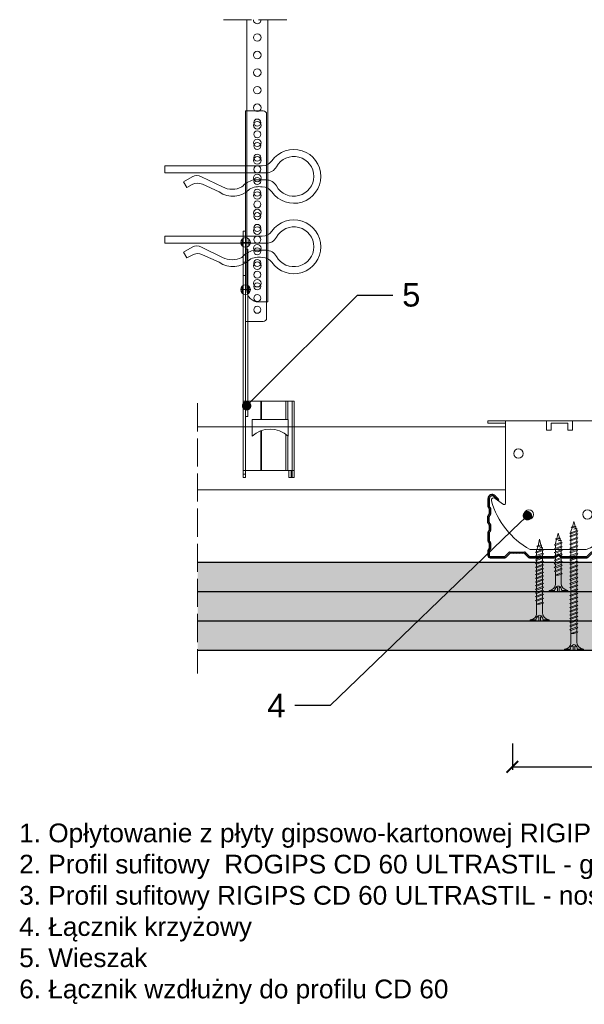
# Model space of a CAD drawing. Header units: millimetres. Extents: x 198 to 2541, y 3733 to 4154.
# Tile 5 of 7: x 1876 to 2117, y 3733 to 4154. Entities that reach past the tile are written whole.
import ezdxf
from ezdxf import colors
from ezdxf.entities.mleader import LeaderData, LeaderLine
from ezdxf.math import Vec2, Vec3

# ---------------------------------------------------------------- set-up
doc = ezdxf.new("R2010")
doc.units = ezdxf.units.MM
doc.linetypes.add('ACAD_ISO02W100', pattern=[15, 12, -3])
for name, color, linetype, lineweight in [('_RIGIPS AKCESORIA', 7, 'Continuous', 18), ('_RIGIPS G-K', 7, 'Continuous', 25), ('_RIGIPS PROFIL', 7, 'Continuous', 18), ('KRESKOWANIE', 7, 'Continuous', 9), ('PRZERYWANA', 7, 'ACAD_ISO02W100', 9)]:
    doc.layers.add(name, color=color, linetype=linetype, lineweight=lineweight)
doc.styles.get("Standard").update_dxf_attribs({"font": 'arial.ttf'})
doc.dimstyles.new('ISO-25', dxfattribs={"dimtxt": 2.5, "dimasz": 2.5, "dimexe": 1.25, "dimexo": 0.625, "dimtad": 1, "dimtxsty": 'Standard', "dimcen": 2.5, "dimadec": 0, "dimazin": 0, "dimtfac": 1, "dimtmove": 0, "dimatfit": 3, "dimfxl": 1, "dimarcsym": 0})
pattern_1 = [(225, (-169.4705, 3170.2417), (1.122532, -3.367596), [0, -3.175])]

# ---------------------------------------------------------------- blocks, each defined once
blk = doc.blocks.new('TN 25')
at = {"layer": '_RIGIPS AKCESORIA'}
for p, q in [((0, -0.84), (0, 7.16)), ((0, 7.16), (0.46, 7.16)), ((0.46, 4.78), (0, 4.78)), ((0.46, 7.16), (0.46, 4.78)), ((3.02, 4.46), (8.47, 4.46)), ((7.12, 4.46), (7.12, 3.18)), ((8.03, 2.01), (7.12, 4.46)), ((8.47, 4.46), (8.79, 5)), ((9.61, 1.51), (8.47, 4.46)), ((8.79, 5), (9.93, 2.01)), ((9, 4.46), (10.1, 4.46)), ((10.1, 4.46), (10.41, 5)), ((11.23, 1.51), (10.1, 4.46)), ((10.41, 5), (11.56, 2.01)), ((10.62, 4.46), (11.67, 4.46)), ((11.67, 4.46), (11.99, 5)), ((12.81, 1.51), (11.67, 4.46)), ((11.99, 5), (13.14, 2.01)), ((12.2, 4.46), (13.21, 4.46)), ((13.21, 4.46), (13.52, 5)), ((14.34, 1.51), (13.21, 4.46)), ((13.52, 5), (14.67, 2.01)), ((13.73, 4.46), (14.8, 4.46)), ((14.8, 4.46), (15.12, 5)), ((15.94, 1.51), (14.8, 4.46)), ((15.12, 5), (16.26, 2.01)), ((15.33, 4.46), (16.42, 4.46)), ((16.42, 4.46), (16.73, 5)), ((17.55, 1.51), (16.42, 4.46)), ((16.73, 5), (17.88, 2.01)), ((16.94, 4.46), (17.99, 4.46)), ((17.99, 4.46), (18.31, 5)), ((19.13, 1.51), (17.99, 4.46)), ((18.31, 5), (19.45, 2.01)), ((18.52, 4.46), (19.68, 4.46)), ((19.68, 4.46), (20, 5)), ((20.82, 1.51), (19.68, 4.46)), ((20, 5), (21.14, 2.01)), ((20.21, 4.46), (20.7, 4.46)), ((20.7, 4.46), (22.28, 3.98)), ((22.28, 3.98), (22.56, 4.37)), ((22.56, 4.37), (23.03, 2.71)), ((0, 3.5), (1.77, 3.5)), ((0, 2.83), (1.77, 2.83)), ((0.46, 1.64), (0, 1.64)), ((0.46, -0.84), (0.46, 1.64)), ((1.77, 3.5), (1.77, 4.2)), ((1.77, 2.83), (1.77, 2.18)), ((7.49, 2.01), (3.55, 2.01)), ((7.12, 3.18), (7.65, 1.53)), ((7.65, 1.53), (8.03, 2.01)), ((9.41, 2.01), (8.03, 2.01)), ((9.93, 2.01), (9.61, 1.51)), ((11.04, 2.01), (9.93, 2.01)), ((11.56, 2.01), (11.23, 1.51)), ((12.61, 2.01), (11.56, 2.01)), ((13.14, 2.01), (12.81, 1.51)), ((14.15, 2.01), (13.14, 2.01)), ((14.67, 2.01), (14.34, 1.51)), ((15.74, 2.01), (14.67, 2.01)), ((16.26, 2.01), (15.94, 1.51)), ((17.36, 2.01), (16.26, 2.01)), ((17.88, 2.01), (17.55, 1.51)), ((18.93, 2.01), (17.88, 2.01)), ((19.45, 2.01), (19.13, 1.51)), ((19.45, 2.01), (20.62, 2.01)), ((21.14, 2.01), (20.82, 1.51)), ((21.14, 2.01), (21.81, 2.12)), ((21.85, 1.83), (21.67, 3.28)), ((21.67, 3.28), (22.14, 2.4)), ((22.14, 2.4), (21.85, 1.83)), ((22.7, 2.36), (22.14, 2.4)), ((22.7, 2.36), (22.28, 3.98)), ((23.03, 2.71), (22.7, 2.36)), ((22.71, 3.85), (25, 3.24)), ((25, 3.24), (23.03, 2.71)), ((0, -0.84), (0.46, -0.84))]:
    blk.add_line(p, q, dxfattribs=at)
for centre, major_axis, ratio, start_param, end_param in [((3.09, 7.67), (0.17, 3.2), 0.826134, 1.773653, 3.180586), ((-0.04, 0.9), (0, 3.93), 0.848176, -0.720942, -0.151112), ((3.37, -1.57), (0.28, 3.57), 0.832181, 0.035984, 1.430787), ((-2.73, 15.91), (0, 14.76), 0.848176, 3.399396, 3.475072), ((0.59, 4.62), (0, 2.81), 0.848176, 3.475072, 3.862535), ((1.66, 3.18), (0, 0.895), 0.848176, -1.552777, -0.720942), ((1.66, 3.18), (0, 0.895), 0.848176, 3.862535, 4.730408)]:
    blk.add_ellipse(centre, major_axis=major_axis, ratio=ratio, start_param=start_param, end_param=end_param, dxfattribs=at)
blk = doc.blocks.new('CD 60 ULTRASTIL')
h = blk.add_hatch()
h.set_pattern_fill('ANSI31', color=256, scale=0.3, style=0)
h.paths.add_polyline_path([(542.88, 684.5, -0.302776), (543.49, 684.5), (544.54, 683.79, 0.148069), (544.85, 683.7), (555.42, 683.7, 0.198912), (555.81, 683.86), (557.38, 685.44, -0.198912), (557.77, 685.6), (563.59, 685.6, -0.198912), (563.98, 685.44), (565.55, 683.86, 0.198912), (565.94, 683.7), (572.18, 683.7, 0.414214), (573.18, 684.7), (573.18, 686.74, 0.198912), (573.02, 687.12), (572.74, 687.4, -0.198912), (572.58, 687.79), (572.58, 689.87, -0.198912), (572.74, 690.26), (573.02, 690.54, 0.198912), (573.18, 690.93), (573.18, 694.47, 0.198912), (573.02, 694.86), (572.74, 695.14, -0.198912), (572.58, 695.53), (572.58, 697.61, -0.198912), (572.74, 698), (573.02, 698.28, 0.198912), (573.18, 698.67), (573.18, 701.47, 0.198912), (573.02, 701.86), (572.74, 702.14, -0.198912), (572.58, 702.53), (572.58, 704.61, -0.198912), (572.74, 705), (573.02, 705.28, 0.198912), (573.18, 705.67), (573.18, 708.9, 0.666128), (570.12, 710.18), (568.55, 708.63), (568.93, 708.24), (570.5, 709.79, -0.666128), (572.63, 708.9), (572.63, 705.9, -0.198912), (572.47, 705.51), (572.19, 705.23, 0.198912), (572.03, 704.84), (572.03, 702.3, 0.198912), (572.19, 701.91), (572.47, 701.63, -0.198912), (572.63, 701.25), (572.63, 698.9, -0.198912), (572.47, 698.51), (572.19, 698.23, 0.198912), (572.03, 697.84), (572.03, 695.3, 0.198912), (572.19, 694.91), (572.47, 694.63, -0.198912), (572.63, 694.25), (572.63, 691.16, -0.198912), (572.47, 690.77), (572.19, 690.49, 0.198912), (572.03, 690.1), (572.03, 687.56, 0.198912), (572.19, 687.17), (572.47, 686.9, -0.198912), (572.63, 686.51), (572.63, 684.7, -0.414214), (572.18, 684.25), (566.17, 684.25, -0.198912), (565.78, 684.41), (564.2, 685.99, 0.198912), (563.82, 686.15), (557.55, 686.15, 0.198912), (557.16, 685.99), (555.58, 684.41, -0.198912), (555.19, 684.25), (545.01, 684.25, -0.148069), (544.71, 684.34), (543.49, 685.16, 0.302776), (542.88, 685.16), (541.65, 684.34, -0.148069), (541.35, 684.25), (531.17, 684.25, -0.198912), (530.78, 684.41), (529.2, 685.99, 0.198912), (528.82, 686.15), (522.55, 686.15, 0.198912), (522.16, 685.99), (520.58, 684.41, -0.198912), (520.19, 684.25), (514.18, 684.25, -0.414214), (513.73, 684.7), (513.73, 686.51, -0.198912), (513.89, 686.9), (514.17, 687.17, 0.198912), (514.33, 687.56), (514.33, 690.1, 0.198912), (514.17, 690.49), (513.89, 690.77, -0.198912), (513.73, 691.16), (513.73, 694.25, -0.198912), (513.89, 694.63), (514.17, 694.91, 0.198912), (514.33, 695.3), (514.33, 697.84, 0.198912), (514.17, 698.23), (513.89, 698.51, -0.198912), (513.73, 698.9), (513.73, 701.25, -0.198912), (513.89, 701.63), (514.17, 701.91, 0.198912), (514.33, 702.3), (514.33, 704.84, 0.198912), (514.17, 705.23), (513.89, 705.51, -0.198912), (513.73, 705.9), (513.73, 708.9, -0.666128), (515.86, 709.79), (517.43, 708.24), (517.81, 708.63), (516.25, 710.18, 0.666128), (513.18, 708.9), (513.18, 705.67, 0.198912), (513.34, 705.28), (513.62, 705, -0.198912), (513.78, 704.61), (513.78, 702.53, -0.198912), (513.62, 702.14), (513.34, 701.86, 0.198912), (513.18, 701.47), (513.18, 698.67, 0.198912), (513.34, 698.28), (513.62, 698, -0.198912), (513.78, 697.61), (513.78, 695.53, -0.198912), (513.62, 695.14), (513.34, 694.86, 0.198912), (513.18, 694.47), (513.18, 690.93, 0.198912), (513.34, 690.54), (513.62, 690.26, -0.198912), (513.78, 689.87), (513.78, 687.79, -0.198912), (513.62, 687.4), (513.34, 687.12, 0.198912), (513.18, 686.74), (513.18, 684.7, 0.414214), (514.18, 683.7), (520.42, 683.7, 0.198912), (520.81, 683.86), (522.38, 685.44, -0.198912), (522.77, 685.6), (528.59, 685.6, -0.198912), (528.98, 685.44), (530.55, 683.86, 0.198912), (530.94, 683.7), (541.51, 683.7, 0.148069), (541.82, 683.79)])
for p, q in [((513.18, 708.9), (513.18, 705.67)), ((513.73, 708.9), (513.73, 705.9)), ((515.86, 709.79), (517.43, 708.24)), ((516.25, 710.18), (517.81, 708.63)), ((517.43, 708.24), (517.81, 708.63)), ((570.12, 710.18), (568.55, 708.63)), ((568.93, 708.24), (568.55, 708.63)), ((570.5, 709.79), (568.93, 708.24)), ((572.63, 708.9), (572.63, 705.9)), ((573.18, 708.9), (573.18, 705.67)), ((513.34, 705.28), (513.62, 705)), ((513.78, 704.61), (513.78, 702.53)), ((513.89, 705.51), (514.17, 705.23)), ((514.33, 704.84), (514.33, 702.3)), ((572.03, 704.84), (572.03, 702.3)), ((572.47, 705.51), (572.19, 705.23)), ((572.58, 704.61), (572.58, 702.53)), ((573.02, 705.28), (572.74, 705)), ((513.18, 698.67), (513.18, 701.47)), ((513.34, 701.86), (513.62, 702.14)), ((513.73, 698.9), (513.73, 701.25)), ((513.89, 701.63), (514.17, 701.91)), ((513.89, 698.51), (514.17, 698.23)), ((572.47, 701.63), (572.19, 701.91)), ((572.47, 698.51), (572.19, 698.23)), ((572.63, 698.9), (572.63, 701.25)), ((573.02, 701.86), (572.74, 702.14)), ((573.18, 698.67), (573.18, 701.47)), ((513.18, 694.47), (513.18, 690.93)), ((513.34, 698.28), (513.62, 698)), ((513.34, 694.86), (513.62, 695.14)), ((513.73, 694.25), (513.73, 691.16)), ((513.78, 697.61), (513.78, 695.53)), ((513.89, 694.63), (514.17, 694.91)), ((514.33, 697.84), (514.33, 695.3)), ((572.03, 697.84), (572.03, 695.3)), ((572.47, 694.63), (572.19, 694.91)), ((572.58, 697.61), (572.58, 695.53)), ((572.63, 694.25), (572.63, 691.16)), ((573.02, 698.28), (572.74, 698)), ((573.02, 694.86), (572.74, 695.14)), ((573.18, 694.47), (573.18, 690.93)), ((513.34, 690.54), (513.62, 690.26)), ((513.89, 690.77), (514.17, 690.49)), ((514.33, 690.1), (514.33, 687.56)), ((572.03, 690.1), (572.03, 687.56)), ((572.47, 690.77), (572.19, 690.49)), ((573.02, 690.54), (572.74, 690.26)), ((513.18, 686.74), (513.18, 684.7)), ((513.34, 687.12), (513.62, 687.4)), ((513.73, 686.51), (513.73, 684.7)), ((513.78, 689.87), (513.78, 687.79)), ((513.89, 686.9), (514.17, 687.17)), ((520.58, 684.41), (522.16, 685.99)), ((522.55, 686.15), (528.82, 686.15)), ((530.78, 684.41), (529.2, 685.99)), ((555.58, 684.41), (557.16, 685.99)), ((557.55, 686.15), (563.82, 686.15)), ((565.78, 684.41), (564.2, 685.99)), ((572.47, 686.9), (572.19, 687.17)), ((572.58, 689.87), (572.58, 687.79)), ((572.63, 686.51), (572.63, 684.7)), ((573.02, 687.12), (572.74, 687.4)), ((573.18, 686.74), (573.18, 684.7)), ((514.18, 684.25), (520.19, 684.25)), ((514.18, 683.7), (520.42, 683.7)), ((520.81, 683.86), (522.38, 685.44)), ((528.59, 685.6), (522.77, 685.6)), ((530.55, 683.86), (528.98, 685.44)), ((530.94, 683.7), (541.51, 683.7)), ((531.17, 684.25), (541.35, 684.25)), ((541.65, 684.34), (542.88, 685.16)), ((541.82, 683.79), (542.88, 684.5)), ((544.71, 684.34), (543.49, 685.16)), ((544.54, 683.79), (543.49, 684.5)), ((544.85, 683.7), (555.42, 683.7)), ((545.01, 684.25), (555.19, 684.25)), ((555.81, 683.86), (557.38, 685.44)), ((557.77, 685.6), (563.59, 685.6)), ((565.55, 683.86), (563.98, 685.44)), ((565.94, 683.7), (572.18, 683.7)), ((566.17, 684.25), (572.18, 684.25))]:
    blk.add_line(p, q)
for centre, radius, start, end in [((514.98, 708.9), 1.8, 45.3251, 180), ((514.98, 708.9), 1.25, 45.3251, 180), ((571.38, 708.9), 1.8, 360, 134.6749), ((571.38, 708.9), 1.25, 360, 134.6749), ((513.73, 705.67), 0.55, 180, 225), ((513.23, 704.61), 0.55, 0, 45), ((514.28, 705.9), 0.55, 180, 225), ((513.78, 704.84), 0.55, 0, 45), ((572.58, 704.84), 0.55, 135, 180), ((572.08, 705.9), 0.55, 315, 0), ((573.13, 704.61), 0.55, 135, 180), ((572.63, 705.67), 0.55, 315, 0), ((513.73, 701.47), 0.55, 135, 180), ((513.73, 698.67), 0.55, 180, 225), ((513.23, 702.53), 0.55, 315, 0), ((514.28, 701.25), 0.55, 135, 180), ((514.28, 698.9), 0.55, 180, 225), ((513.78, 702.3), 0.55, 315, 0), ((572.58, 702.3), 0.55, 180, 225), ((572.08, 701.25), 0.55, 0, 45), ((572.08, 698.9), 0.55, 315, 0), ((573.13, 702.53), 0.55, 180, 225), ((572.63, 701.47), 0.55, 0, 45), ((572.63, 698.67), 0.55, 315, 0), ((513.73, 694.47), 0.55, 135, 180), ((513.23, 697.61), 0.55, 360, 45), ((513.23, 695.53), 0.55, 315, 0), ((514.28, 694.25), 0.55, 135, 180), ((513.78, 697.84), 0.55, 0, 45), ((513.78, 695.3), 0.55, 315, 0), ((572.58, 697.84), 0.55, 135, 180), ((572.58, 695.3), 0.55, 180, 225), ((572.08, 694.25), 0.55, 0, 45), ((573.13, 697.61), 0.55, 135, 180), ((573.13, 695.53), 0.55, 180, 225), ((572.63, 694.47), 0.55, 0, 45), ((513.73, 690.93), 0.55, 180, 225), ((513.23, 689.87), 0.55, 0, 45), ((514.28, 691.16), 0.55, 180, 225), ((513.78, 690.1), 0.55, 360, 45), ((572.58, 690.1), 0.55, 135, 180), ((572.08, 691.16), 0.55, 315, 0), ((573.13, 689.87), 0.55, 135, 180), ((572.63, 690.93), 0.55, 315, 0), ((513.73, 686.74), 0.55, 135, 180), ((513.23, 687.79), 0.55, 315, 0), ((514.28, 686.51), 0.55, 135, 180), ((513.78, 687.56), 0.55, 315, 360), ((522.55, 685.6), 0.55, 90, 135), ((528.82, 685.6), 0.55, 45, 90), ((557.55, 685.6), 0.55, 90, 135), ((563.82, 685.6), 0.55, 45, 90), ((572.58, 687.56), 0.55, 180, 225), ((572.08, 686.51), 0.55, 360, 45), ((573.13, 687.79), 0.55, 180, 225), ((572.63, 686.74), 0.55, 360, 45), ((514.18, 684.7), 1, 180, 270), ((514.18, 684.7), 0.45, 180, 270), ((520.19, 684.8), 0.55, 270, 315), ((520.42, 684.25), 0.55, 270, 315), ((522.77, 685.05), 0.55, 90, 135), ((528.59, 685.05), 0.55, 45, 90), ((530.94, 684.25), 0.55, 225, 270), ((531.17, 684.8), 0.55, 225, 270), ((541.35, 684.8), 0.55, 270, 303.6901), ((541.51, 684.25), 0.55, 270, 303.6901), ((543.18, 684.7), 0.55, 56.3099, 123.6901), ((543.18, 684.04), 0.55, 56.3099, 123.6901), ((544.85, 684.25), 0.55, 236.3099, 270), ((545.01, 684.8), 0.55, 236.3099, 270), ((555.19, 684.8), 0.55, 270, 315), ((555.42, 684.25), 0.55, 270, 315), ((557.77, 685.05), 0.55, 90, 135), ((563.59, 685.05), 0.55, 45, 90), ((565.94, 684.25), 0.55, 225, 270), ((566.17, 684.8), 0.55, 225, 270), ((572.18, 684.7), 1, 270, 0), ((572.18, 684.7), 1, 270, 360), ((572.18, 684.7), 0.45, 270, 360)]:
    blk.add_arc(centre, radius, start, end)
blk = doc.blocks.new('Lacznik krzyzowy (widok2)')
at = {"layer": '_RIGIPS AKCESORIA'}
for p, q in [((94.8, 91.5, 218.36), (94.8, 90.5, 218.36)), ((94.8, 91.5, 218.36), (154.8, 91.5, 218.36)), ((94.8, 90.5, 218.36), (102.3, 90.5, 218.36)), ((102.3, 56.15, 218.36), (102.3, 91.5, 218.36)), ((119.8, 91.5, 218.36), (119.8, 87.5, 218.36)), ((130.8, 91.5, 218.36), (119.8, 91.5, 218.36)), ((121.8, 87.5, 218.36), (121.8, 90.5, 218.36)), ((121.8, 90.5, 218.36), (128.85, 90.5, 218.36)), ((128.85, 90.5, 218.36), (128.85, 87.5, 218.36)), ((130.85, 91.5, 218.36), (130.85, 87.5, 218.36)), ((147.3, 91.5, 218.36), (147.3, 56.15, 218.36)), ((154.8, 90.5, 218.36), (147.3, 90.5, 218.36)), ((154.8, 91.5, 218.36), (154.8, 90.5, 218.36)), ((119.8, 87.5, 218.36), (121.8, 87.5, 218.36)), ((128.85, 87.5, 218.36), (130.85, 87.5, 218.36)), ((97.87, 58.35, 218.36), (101.51, 55.74, 218.36)), ((148.09, 55.74, 218.36), (151.73, 58.35, 218.36)), ((136.8, 36.5, 218.36), (112.81, 36.5, 218.36))]:
    blk.add_line(p, q, dxfattribs=at)
for centre, radius in [((107.8, 77.5, 218.36), 2), ((141.8, 77.5, 218.36), 2.24), ((112.3, 51.5, 218.36), 2), ((137.3, 51.5, 218.36), 2)]:
    blk.add_circle(centre, radius, dxfattribs=at)
for centre, radius, start, end in [((97.29, 57.53, 218.36), 1, 122.1388, 189.8152), ((129.23, 66.45, 218.36), 34.16, 195.4351, 241.2658), ((97.29, 57.53, 218.36), 1, 54.4623, 122.1388), ((101.8, 56.15, 218.36), 0.5, 234.4623, 0), ((147.8, 56.15, 218.36), 0.5, 180, 305.5377), ((20.47, 114.78, 218.36), 144.71, 331.7398, 336.6225), ((152.32, 57.53, 218.36), 1, 350.1848, 125.5377), ((129.12, 56.49, 218.36), 21.41, 291.013, 331.4749)]:
    blk.add_arc(centre, radius, start, end, dxfattribs=at)
blk = doc.blocks.new('wieszak noniuszowy bok')
at = {"layer": '_RIGIPS AKCESORIA', "lineweight": 0}
for p, q in [((1390.98, 5092.86), (1390.98, 5179.86)), ((1392.48, 5181.36), (1399.98, 5181.36)), ((1399.98, 5024.65), (1399.98, 5181.36)), ((1399.98, 5129.95), (1399.97, 5129.95)), ((1399.98, 5129.95), (1401, 5129.95)), ((1401, 5129.95), (1401, 5024.65)), ((1401, 5129.95), (1401, 5129.95)), ((1398.54, 5126.58), (1398.54, 5123.65)), ((1399.98, 5126.06), (1399.98, 5102.02)), ((1401.42, 5126.58), (1401.42, 5123.65)), ((1398.96, 5122.28), (1399.98, 5122.28)), ((1398.96, 5122.28), (1399.98, 5122.28)), ((1398.96, 5122.28), (1398.96, 5050.72)), ((1399.98, 5116.66), (1401, 5116.66)), ((1399.98, 5116.63), (1399.98, 5116.66)), ((1399.98, 5116.66), (1399.98, 5116.63)), ((1399.98, 5116.62), (1399.98, 5116.63)), ((1399.98, 5116.63), (1399.98, 5116.56)), ((1399.98, 5116.55), (1399.98, 5116.63)), ((1399.98, 5116.63), (1399.98, 5116.55)), ((1399.98, 5116.55), (1399.98, 5116.62)), ((1399.98, 5116.56), (1399.98, 5116.43)), ((1399.98, 5116.42), (1399.98, 5116.55)), ((1399.98, 5116.41), (1399.98, 5116.55)), ((1399.98, 5116.55), (1399.98, 5116.41)), ((1399.98, 5116.43), (1399.98, 5116.25)), ((1399.98, 5116.24), (1399.98, 5116.42)), ((1399.98, 5116.21), (1399.98, 5116.41)), ((1399.98, 5116.41), (1399.98, 5116.21)), ((1399.98, 5116.25), (1399.98, 5116.01)), ((1399.98, 5116), (1399.98, 5116.24)), ((1399.98, 5115.97), (1399.98, 5116.21)), ((1399.98, 5116.21), (1399.98, 5115.97)), ((1399.98, 5116.01), (1399.98, 5115.74)), ((1399.98, 5115.71), (1399.98, 5116)), ((1399.98, 5115.69), (1399.98, 5115.97)), ((1399.98, 5115.97), (1399.98, 5115.69)), ((1399.98, 5115.74), (1399.98, 5115.41)), ((1399.98, 5115.38), (1399.98, 5115.71)), ((1399.98, 5115.37), (1399.98, 5115.69)), ((1399.98, 5115.69), (1399.98, 5115.37)), ((1399.98, 5115.41), (1399.98, 5115.05)), ((1399.98, 5115.02), (1399.98, 5115.38)), ((1399.98, 5115.02), (1399.98, 5115.37)), ((1399.98, 5115.37), (1399.98, 5115.02)), ((1399.98, 5115.05), (1399.98, 5114.67)), ((1399.98, 5114.65), (1399.98, 5115.02)), ((1399.98, 5114.64), (1399.98, 5115.02)), ((1399.98, 5115.02), (1399.98, 5114.64)), ((1399.98, 5114.67), (1399.98, 5114.28)), ((1399.98, 5114.25), (1399.98, 5114.65)), ((1399.98, 5114.25), (1399.98, 5114.64)), ((1399.98, 5114.64), (1399.98, 5114.25)), ((1399.98, 5114.28), (1399.98, 5113.88)), ((1399.98, 5113.85), (1399.98, 5114.25)), ((1399.98, 5113.84), (1399.98, 5114.25)), ((1399.98, 5114.25), (1399.98, 5113.84)), ((1399.98, 5113.88), (1399.98, 5113.48)), ((1399.98, 5113.46), (1399.98, 5113.85)), ((1399.98, 5113.84), (1399.98, 5113.44)), ((1399.98, 5113.44), (1399.98, 5113.84)), ((1399.98, 5113.48), (1399.98, 5113.1)), ((1399.98, 5113.07), (1399.98, 5113.46)), ((1399.98, 5113.44), (1399.98, 5113.06)), ((1399.98, 5113.06), (1399.98, 5113.44)), ((1399.98, 5113.1), (1399.98, 5112.75)), ((1399.98, 5112.72), (1399.98, 5113.07)), ((1399.98, 5113.06), (1399.98, 5112.68)), ((1399.98, 5112.68), (1399.98, 5113.06)), ((1399.98, 5112.75), (1399.98, 5112.42)), ((1399.98, 5112.4), (1399.98, 5112.72)), ((1399.98, 5112.68), (1399.98, 5112.33)), ((1399.98, 5112.33), (1399.98, 5112.68)), ((1399.98, 5112.42), (1399.98, 5112.14)), ((1399.98, 5112.12), (1399.98, 5112.4)), ((1399.98, 5112.33), (1399.98, 5112)), ((1399.98, 5112), (1399.98, 5112.33)), ((1399.98, 5112.14), (1399.98, 5111.9)), ((1399.98, 5111.89), (1399.98, 5112.12)), ((1399.98, 5112), (1399.98, 5111.72)), ((1399.98, 5111.72), (1399.98, 5112)), ((1399.98, 5111.9), (1399.98, 5111.72)), ((1399.98, 5111.72), (1399.98, 5111.89)), ((1399.98, 5111.72), (1399.98, 5111.6)), ((1399.98, 5111.59), (1399.98, 5111.72)), ((1399.98, 5111.72), (1399.98, 5111.48)), ((1399.98, 5111.48), (1399.98, 5111.72)), ((1399.98, 5111.6), (1399.98, 5111.54)), ((1399.98, 5111.53), (1399.98, 5111.59)), ((1399.98, 5111.54), (1399.98, 5111.53)), ((1399.98, 5111.48), (1399.98, 5111.29)), ((1399.98, 5111.29), (1399.98, 5111.48)), ((1399.98, 5111.29), (1399.98, 5111.15)), ((1399.98, 5111.15), (1399.98, 5111.29)), ((1399.98, 5111.15), (1399.98, 5111.06)), ((1399.98, 5111.06), (1399.98, 5111.15)), ((1399.98, 5111.06), (1399.98, 5111.04)), ((1399.98, 5111.04), (1399.98, 5111.06)), ((1399.98, 5111.04), (1401, 5111.04)), ((1398.54, 5106.42), (1398.54, 5103.49)), ((1401.42, 5106.42), (1401.42, 5103.49)), ((1399.98, 5102.02), (1399.98, 5102.1)), ((1399.98, 5091.36), (1392.48, 5091.36)), ((1400.98, 5057.36), (1379.24, 5057.36)), ((1379.24, 5057.36), (1379.24, 5024.65)), ((1380.12, 5057.36), (1380.12, 5024.65)), ((1381.9, 5057.36), (1381.9, 5049.5)), ((1382.79, 5057.36), (1382.79, 5049.5)), ((1393.13, 5057.36), (1393.13, 5049.5)), ((1393.4, 5057.36), (1393.4, 5049.5)), ((1400.98, 5057.36), (1401, 5057.36)), ((1401, 5057.36), (1400.98, 5057.36)), ((1381.81, 5042.35), (1381.81, 5049.5)), ((1397.14, 5049.5), (1381.81, 5049.5)), ((1397.14, 5042.35), (1397.14, 5049.5)), ((1398.96, 5050.72), (1399.98, 5050.72)), ((1393.13, 5044.79), (1393.13, 5027.72)), ((1393.4, 5044.69), (1393.4, 5027.72)), ((1381.9, 5042.43), (1381.9, 5027.72)), ((1382.79, 5043.18), (1382.79, 5027.72)), ((1379.24, 5027.72), (1401, 5027.72)), ((1380.57, 5027.72), (1380.57, 5024.65)), ((1381.46, 5024.65), (1381.46, 5027.72)), ((1379.24, 5024.65), (1381.46, 5024.65)), ((1399.98, 5026.19), (1401, 5026.19)), ((1401, 5024.65), (1399.98, 5024.65))]:
    blk.add_line(p, q, dxfattribs=at)
at = {"layer": '_RIGIPS AKCESORIA'}
for p, q in [((1397.92, 5125.12), (1402.03, 5125.12)), ((1397.92, 5104.96), (1402.03, 5104.96))]:
    blk.add_line(p, q, dxfattribs=at)
for centre, radius in [((1394.98, 5176.36), 1.5), ((1394.98, 5171.36), 1.5), ((1394.98, 5166.36), 1.5), ((1394.98, 5161.36), 1.5), ((1394.98, 5156.36), 1.5), ((1394.98, 5151.36), 1.5), ((1394.98, 5146.36), 1.5), ((1394.98, 5141.36), 1.5), ((1394.98, 5136.36), 1.5), ((1394.98, 5131.36), 1.5), ((1394.98, 5126.36), 1.5), ((1399.98, 5125.12), 2.06), ((1394.98, 5121.36), 1.5), ((1394.98, 5116.36), 1.5), ((1394.98, 5111.36), 1.5), ((1394.98, 5106.36), 1.5), ((1399.98, 5104.96), 2.06), ((1394.98, 5101.36), 1.5), ((1394.98, 5096.36), 1.5)]:
    blk.add_circle(centre, radius, dxfattribs=at)
at = {"layer": '_RIGIPS AKCESORIA', "lineweight": 0}
for centre, start, end in [((1392.48, 5179.86), 90, 180), ((1392.48, 5092.86), 180, 270)]:
    blk.add_arc(centre, 1.5, start, end, dxfattribs=at)
at = {"layer": '_RIGIPS AKCESORIA'}
blk.add_arc((1389.48, 5034.29), 11.12, 46.445, 133.4017, dxfattribs=at)
blk = doc.blocks.new('klamra')
at = {"layer": '_RIGIPS AKCESORIA'}
for p, q in [((6828.19, 2764.92), (6828.19, 2806.53)), ((6831.19, 2764.92), (6831.19, 2808.19)), ((6834.19, 2802.92), (6834.19, 2808.19)), ((6832.87, 2780.55), (6837.19, 2789.57)), ((6839.31, 2788.09), (6836.06, 2780.95)), ((6832.86, 2776.63), (6835, 2772.92)), ((6835, 2772.92), (6837.38, 2774.29)), ((6836.19, 2776.54), (6837.38, 2774.29)), ((6831.19, 2764.92), (6828.19, 2764.92))]:
    blk.add_line(p, q, dxfattribs=at)
for centre, radius, start, end in [((6832.69, 2820.02), 11.5, 305.1527, 234.8473), ((6832.69, 2820.02), 8.5, 298.7822, 241.2178), ((6823.19, 2806.53), 5, 0, 54.8473), ((6826.19, 2808.19), 5, 0, 61.2178), ((6839.19, 2808.19), 5, 118.7822, 180), ((6842.19, 2806.53), 5, 125.1527, 180), ((6845.23, 2805.18), 8.16, 170.4436, 210.2847), ((6843.93, 2805.32), 10.09, 195.2653, 228.1308), ((6829.23, 2793.69), 8.97, 332.6387, 27.3613), ((6831.19, 2793.92), 10, 324.3132, 45.573), ((6840.61, 2778.88), 5, 155.5109, 207.8622), ((6835.87, 2778.58), 3.59, 146.8414, 212.9715)]:
    blk.add_arc(centre, radius, start, end, dxfattribs=at)
blk = doc.blocks.new('noniusz uciety')
at = {"layer": '_RIGIPS AKCESORIA'}
for p, q in [((1663.33, 1509.33), (1663.33, 1629.95)), ((1672.33, 1514.33), (1672.33, 1629.95)), ((1667.33, 1509.33), (1663.33, 1509.33))]:
    blk.add_line(p, q, dxfattribs=at)
for centre in [(1667.88, 1622.34), (1667.88, 1614.84), (1667.88, 1607.34), (1667.88, 1599.84), (1667.88, 1592.34), (1667.88, 1584.84), (1667.88, 1577.34), (1667.88, 1569.84), (1667.88, 1562.34), (1667.88, 1554.84), (1667.88, 1547.34), (1667.88, 1539.84), (1667.88, 1532.34), (1667.88, 1524.84), (1667.88, 1517.34)]:
    blk.add_circle(centre, 1.6, dxfattribs=at)
for centre, radius, start, end in [((1667.88, 1629.84), 1.6, 175.8835, 4.1165), ((1667.33, 1514.33), 5, 270, 0)]:
    blk.add_arc(centre, radius, start, end, dxfattribs=at)
blk = doc.blocks.new('TN 55')
at = {"layer": '_RIGIPS AKCESORIA'}
for p, q in [((0, -0.84), (0, 7.16)), ((0, 7.16), (0.46, 7.16)), ((0.46, 4.78), (0, 4.78)), ((0.46, 7.16), (0.46, 4.78)), ((3.02, 4.46), (8.47, 4.46)), ((7.12, 4.46), (7.12, 3.18)), ((8.03, 2.01), (7.12, 4.46)), ((8.47, 4.46), (8.79, 5)), ((9.61, 1.51), (8.47, 4.46)), ((8.79, 5), (9.93, 2.01)), ((9, 4.46), (10.1, 4.46)), ((10.1, 4.46), (10.41, 5)), ((11.23, 1.51), (10.1, 4.46)), ((10.41, 5), (11.56, 2.01)), ((10.62, 4.46), (11.67, 4.46)), ((11.67, 4.46), (11.99, 5)), ((12.81, 1.51), (11.67, 4.46)), ((11.99, 5), (13.14, 2.01)), ((12.2, 4.46), (13.21, 4.46)), ((13.21, 4.46), (13.52, 5)), ((14.34, 1.51), (13.21, 4.46)), ((13.52, 5), (14.67, 2.01)), ((13.73, 4.46), (14.8, 4.46)), ((14.8, 4.46), (15.12, 5)), ((15.94, 1.51), (14.8, 4.46)), ((15.12, 5), (16.26, 2.01)), ((15.33, 4.46), (16.42, 4.46)), ((16.42, 4.46), (16.73, 5)), ((17.55, 1.51), (16.42, 4.46)), ((16.73, 5), (17.88, 2.01)), ((16.94, 4.46), (17.99, 4.46)), ((17.99, 4.46), (18.31, 5)), ((19.13, 1.51), (17.99, 4.46)), ((18.31, 5), (19.45, 2.01)), ((18.52, 4.46), (19.68, 4.46)), ((19.68, 4.46), (20, 5)), ((20.82, 1.51), (19.68, 4.46)), ((20, 5), (21.14, 2.01)), ((20.21, 4.46), (21.37, 4.46)), ((21.37, 4.46), (21.69, 5)), ((22.51, 1.51), (21.37, 4.46)), ((21.69, 5), (22.83, 2.01)), ((21.9, 4.46), (23.06, 4.46)), ((23.06, 4.46), (23.38, 5)), ((24.2, 1.51), (23.06, 4.46)), ((23.38, 5), (24.52, 2.01)), ((23.59, 4.46), (24.75, 4.46)), ((24.75, 4.46), (25.07, 5)), ((25.89, 1.51), (24.75, 4.46)), ((25.07, 5), (26.21, 2.01)), ((25.28, 4.46), (26.44, 4.46)), ((26.44, 4.46), (26.76, 5)), ((27.58, 1.51), (26.44, 4.46)), ((26.76, 5), (27.9, 2.01)), ((26.96, 4.46), (28.13, 4.46)), ((28.13, 4.46), (28.45, 5)), ((29.27, 1.51), (28.13, 4.46)), ((28.45, 5), (29.59, 2.01)), ((28.65, 4.46), (29.82, 4.46)), ((29.82, 4.46), (30.14, 5)), ((30.96, 1.51), (29.82, 4.46)), ((30.14, 5), (31.28, 2.01)), ((30.34, 4.46), (31.51, 4.46)), ((31.51, 4.46), (31.83, 5)), ((32.65, 1.51), (31.51, 4.46)), ((31.83, 5), (32.97, 2.01)), ((32.03, 4.46), (33.2, 4.46)), ((33.2, 4.46), (33.52, 5)), ((34.34, 1.51), (33.2, 4.46)), ((33.52, 5), (34.66, 2.01)), ((33.72, 4.46), (34.89, 4.46)), ((34.89, 4.46), (35.21, 5)), ((36.03, 1.51), (34.89, 4.46)), ((35.21, 5), (36.35, 2.01)), ((35.41, 4.46), (36.58, 4.46)), ((36.58, 4.46), (36.9, 5)), ((37.72, 1.51), (36.58, 4.46)), ((36.9, 5), (38.04, 2.01)), ((37.1, 4.46), (38.27, 4.46)), ((38.27, 4.46), (38.59, 5)), ((39.41, 1.51), (38.27, 4.46)), ((38.59, 5), (39.73, 2.01)), ((38.79, 4.46), (39.96, 4.46)), ((39.96, 4.46), (40.28, 5)), ((41.1, 1.51), (39.96, 4.46)), ((40.28, 5), (41.42, 2.01)), ((40.48, 4.46), (41.65, 4.46)), ((41.65, 4.46), (41.97, 5)), ((42.79, 1.51), (41.65, 4.46)), ((41.97, 5), (43.11, 2.01)), ((42.17, 4.46), (43.34, 4.46)), ((43.34, 4.46), (43.66, 5)), ((44.48, 1.51), (43.34, 4.46)), ((43.66, 5), (44.8, 2.01)), ((43.86, 4.46), (45.03, 4.46)), ((45.03, 4.46), (45.35, 5)), ((46.17, 1.51), (45.03, 4.46)), ((45.35, 5), (46.49, 2.01)), ((45.55, 4.46), (46.72, 4.46)), ((46.72, 4.46), (47.04, 5)), ((47.86, 1.51), (46.72, 4.46)), ((47.04, 5), (48.18, 2.01)), ((47.24, 4.46), (48.41, 4.46)), ((48.41, 4.46), (48.73, 5)), ((49.55, 1.51), (48.41, 4.46)), ((48.73, 5), (49.87, 2.01)), ((48.93, 4.46), (49.68, 4.46)), ((49.68, 4.46), (50, 5)), ((50.82, 1.51), (49.68, 4.46)), ((50, 5), (51.14, 2.01)), ((50.21, 4.46), (50.7, 4.46)), ((50.7, 4.46), (52.28, 3.98)), ((52.28, 3.98), (52.56, 4.37)), ((52.56, 4.37), (53.03, 2.71)), ((0, 3.5), (1.77, 3.5)), ((0, 2.83), (1.77, 2.83)), ((0.46, 1.64), (0, 1.64)), ((0.46, -0.84), (0.46, 1.64)), ((1.77, 3.5), (1.77, 4.2)), ((1.77, 2.83), (1.77, 2.18)), ((7.49, 2.01), (3.55, 2.01)), ((7.12, 3.18), (7.65, 1.53)), ((7.65, 1.53), (8.03, 2.01)), ((9.41, 2.01), (8.03, 2.01)), ((9.93, 2.01), (9.61, 1.51)), ((11.04, 2.01), (9.93, 2.01)), ((11.56, 2.01), (11.23, 1.51)), ((12.61, 2.01), (11.56, 2.01)), ((13.14, 2.01), (12.81, 1.51)), ((14.15, 2.01), (13.14, 2.01)), ((14.67, 2.01), (14.34, 1.51)), ((15.74, 2.01), (14.67, 2.01)), ((16.26, 2.01), (15.94, 1.51)), ((17.36, 2.01), (16.26, 2.01)), ((17.88, 2.01), (17.55, 1.51)), ((18.93, 2.01), (17.88, 2.01)), ((19.45, 2.01), (19.13, 1.51)), ((20.62, 2.01), (19.45, 2.01)), ((21.14, 2.01), (20.82, 1.51)), ((22.31, 2.01), (21.14, 2.01)), ((22.83, 2.01), (22.51, 1.51)), ((24, 2.01), (22.83, 2.01)), ((24.52, 2.01), (24.2, 1.51)), ((25.69, 2.01), (24.52, 2.01)), ((26.21, 2.01), (25.89, 1.51)), ((27.38, 2.01), (26.21, 2.01)), ((27.9, 2.01), (27.58, 1.51)), ((29.07, 2.01), (27.9, 2.01)), ((29.59, 2.01), (29.27, 1.51)), ((30.76, 2.01), (29.59, 2.01)), ((31.28, 2.01), (30.96, 1.51)), ((32.45, 2.01), (31.28, 2.01)), ((32.97, 2.01), (32.65, 1.51)), ((34.14, 2.01), (32.97, 2.01)), ((34.66, 2.01), (34.34, 1.51)), ((35.83, 2.01), (34.66, 2.01)), ((36.35, 2.01), (36.03, 1.51)), ((37.52, 2.01), (36.35, 2.01)), ((38.04, 2.01), (37.72, 1.51)), ((39.21, 2.01), (38.04, 2.01)), ((39.73, 2.01), (39.41, 1.51)), ((40.9, 2.01), (39.73, 2.01)), ((41.42, 2.01), (41.1, 1.51)), ((42.59, 2.01), (41.42, 2.01)), ((43.11, 2.01), (42.79, 1.51)), ((44.28, 2.01), (43.11, 2.01)), ((44.8, 2.01), (44.48, 1.51)), ((45.97, 2.01), (44.8, 2.01)), ((46.49, 2.01), (46.17, 1.51)), ((47.66, 2.01), (46.49, 2.01)), ((48.18, 2.01), (47.86, 1.51)), ((49.35, 2.01), (48.18, 2.01)), ((49.87, 2.01), (49.55, 1.51)), ((49.87, 2.01), (50.62, 2.01)), ((51.14, 2.01), (50.82, 1.51)), ((51.14, 2.01), (51.81, 2.12)), ((51.85, 1.83), (51.67, 3.28)), ((51.67, 3.28), (52.14, 2.4)), ((52.14, 2.4), (51.85, 1.83)), ((52.7, 2.36), (52.14, 2.4)), ((52.7, 2.36), (52.28, 3.98)), ((53.03, 2.71), (52.7, 2.36)), ((52.71, 3.85), (55, 3.24)), ((55, 3.24), (53.03, 2.71)), ((0, -0.84), (0.46, -0.84))]:
    blk.add_line(p, q, dxfattribs=at)
for centre, major_axis, ratio, start_param, end_param in [((3.09, 7.67), (0.17, 3.2), 0.826134, 1.773653, 3.180586), ((-0.04, 0.9), (0, 3.93), 0.848176, -0.720942, -0.151112), ((3.37, -1.57), (0.28, 3.57), 0.832181, 0.035984, 1.430787), ((-2.73, 15.91), (0, 14.76), 0.848176, 3.399396, 3.475072), ((0.59, 4.62), (0, 2.81), 0.848176, 3.475072, 3.862535), ((1.66, 3.18), (0, 0.895), 0.848176, -1.552777, -0.720942), ((1.66, 3.18), (0, 0.895), 0.848176, 3.862535, 4.730408)]:
    blk.add_ellipse(centre, major_axis=major_axis, ratio=ratio, start_param=start_param, end_param=end_param, dxfattribs=at)
blk = doc.blocks.new('TN 35')
at = {"layer": '_RIGIPS AKCESORIA'}
for p, q in [((0, -0.84), (0, 7.16)), ((0, 7.16), (0.46, 7.16)), ((0.46, 4.78), (0, 4.78)), ((0.46, 7.16), (0.46, 4.78)), ((3.02, 4.46), (8.47, 4.46)), ((7.12, 4.46), (7.12, 3.18)), ((8.03, 2.01), (7.12, 4.46)), ((8.47, 4.46), (8.79, 5)), ((9.61, 1.51), (8.47, 4.46)), ((8.79, 5), (9.93, 2.01)), ((9, 4.46), (10.1, 4.46)), ((10.1, 4.46), (10.41, 5)), ((11.23, 1.51), (10.1, 4.46)), ((10.41, 5), (11.56, 2.01)), ((10.62, 4.46), (11.67, 4.46)), ((11.67, 4.46), (11.99, 5)), ((12.81, 1.51), (11.67, 4.46)), ((11.99, 5), (13.14, 2.01)), ((12.2, 4.46), (13.21, 4.46)), ((13.21, 4.46), (13.52, 5)), ((14.34, 1.51), (13.21, 4.46)), ((13.52, 5), (14.67, 2.01)), ((13.73, 4.46), (14.8, 4.46)), ((14.8, 4.46), (15.12, 5)), ((15.94, 1.51), (14.8, 4.46)), ((15.12, 5), (16.26, 2.01)), ((15.33, 4.46), (16.42, 4.46)), ((16.42, 4.46), (16.73, 5)), ((17.55, 1.51), (16.42, 4.46)), ((16.73, 5), (17.88, 2.01)), ((16.94, 4.46), (17.99, 4.46)), ((17.99, 4.46), (18.31, 5)), ((19.13, 1.51), (17.99, 4.46)), ((18.31, 5), (19.45, 2.01)), ((18.52, 4.46), (19.57, 4.46)), ((19.57, 4.46), (19.88, 5)), ((20.7, 1.51), (19.57, 4.46)), ((19.88, 5), (21.03, 2.01)), ((20.09, 4.46), (21.14, 4.46)), ((21.14, 4.46), (21.46, 5)), ((22.28, 1.51), (21.14, 4.46)), ((21.46, 5), (22.6, 2.01)), ((21.67, 4.46), (22.72, 4.46)), ((22.72, 4.46), (23.03, 5)), ((23.85, 1.51), (22.72, 4.46)), ((23.03, 5), (24.18, 2.01)), ((23.24, 4.46), (24.29, 4.46)), ((24.29, 4.46), (24.61, 5)), ((25.43, 1.51), (24.29, 4.46)), ((24.61, 5), (25.75, 2.01)), ((24.81, 4.46), (25.87, 4.46)), ((25.87, 4.46), (26.18, 5)), ((27, 1.51), (25.87, 4.46)), ((26.18, 5), (27.33, 2.01)), ((26.39, 4.46), (27.44, 4.46)), ((27.44, 4.46), (27.76, 5)), ((28.58, 1.51), (27.44, 4.46)), ((27.76, 5), (28.9, 2.01)), ((27.96, 4.46), (29.13, 4.46)), ((29.13, 4.46), (29.45, 5)), ((30.27, 1.51), (29.13, 4.46)), ((29.45, 5), (30.59, 2.01)), ((29.65, 4.46), (30.15, 4.46)), ((30.15, 4.46), (31.73, 3.98)), ((31.73, 3.98), (32.01, 4.37)), ((32.01, 4.37), (32.48, 2.71)), ((0, 3.5), (1.77, 3.5)), ((0, 2.83), (1.77, 2.83)), ((0.46, 1.64), (0, 1.64)), ((0.46, -0.84), (0.46, 1.64)), ((1.77, 3.5), (1.77, 4.2)), ((1.77, 2.83), (1.77, 2.18)), ((7.49, 2.01), (3.55, 2.01)), ((7.12, 3.18), (7.65, 1.53)), ((7.65, 1.53), (8.03, 2.01)), ((9.41, 2.01), (8.03, 2.01)), ((9.93, 2.01), (9.61, 1.51)), ((11.04, 2.01), (9.93, 2.01)), ((11.56, 2.01), (11.23, 1.51)), ((12.61, 2.01), (11.56, 2.01)), ((13.14, 2.01), (12.81, 1.51)), ((14.15, 2.01), (13.14, 2.01)), ((14.67, 2.01), (14.34, 1.51)), ((15.74, 2.01), (14.67, 2.01)), ((16.26, 2.01), (15.94, 1.51)), ((17.36, 2.01), (16.26, 2.01)), ((17.88, 2.01), (17.55, 1.51)), ((18.93, 2.01), (17.84, 2.01)), ((19.45, 2.01), (19.13, 1.51)), ((20.51, 2.01), (19.41, 2.01)), ((21.03, 2.01), (20.7, 1.51)), ((22.08, 2.01), (20.99, 2.01)), ((22.6, 2.01), (22.28, 1.51)), ((23.66, 2.01), (22.56, 2.01)), ((24.18, 2.01), (23.85, 1.51)), ((25.23, 2.01), (24.14, 2.01)), ((25.75, 2.01), (25.43, 1.51)), ((26.81, 2.01), (25.71, 2.01)), ((27.33, 2.01), (27, 1.51)), ((28.38, 2.01), (27.33, 2.01)), ((28.9, 2.01), (28.58, 1.51)), ((28.9, 2.01), (30.07, 2.01)), ((30.59, 2.01), (30.27, 1.51)), ((30.59, 2.01), (31.26, 2.12)), ((31.3, 1.83), (31.12, 3.28)), ((31.12, 3.28), (31.59, 2.4)), ((31.59, 2.4), (31.3, 1.83)), ((32.15, 2.36), (31.59, 2.4)), ((32.15, 2.36), (31.73, 3.98)), ((32.48, 2.71), (32.15, 2.36)), ((32.16, 3.85), (35, 3.24)), ((35, 3.24), (32.48, 2.71)), ((0, -0.84), (0.46, -0.84))]:
    blk.add_line(p, q, dxfattribs=at)
for centre, major_axis, ratio, start_param, end_param in [((3.09, 7.67), (0.17, 3.2), 0.826134, 1.773653, 3.180586), ((-0.04, 0.9), (0, 3.93), 0.848176, -0.720942, -0.151112), ((3.37, -1.57), (0.28, 3.57), 0.832181, 0.035984, 1.430787), ((-2.73, 15.91), (0, 14.76), 0.848176, 3.399396, 3.475072), ((0.59, 4.62), (0, 2.81), 0.848176, 3.475072, 3.862535), ((1.66, 3.18), (0, 0.895), 0.848176, -1.552777, -0.720942), ((1.66, 3.18), (0, 0.895), 0.848176, 3.862535, 4.730408)]:
    blk.add_ellipse(centre, major_axis=major_axis, ratio=ratio, start_param=start_param, end_param=end_param, dxfattribs=at)
blk = doc.blocks.new('_Dot')
at = {"color": 0, "linetype": 'ByBlock', "lineweight": -2}
blk.add_line((-0.5, 0), (-1, 0), dxfattribs=at)
at = {"color": 0, "linetype": 'ByBlock', "const_width": 0.5}
blk.add_lwpolyline([(-0.25, 0, 1), (0.25, 0, 1)], format="xyb", close=True, dxfattribs=at)
blk = doc.blocks.new('_ArchTick')
at = {"color": 0, "linetype": 'ByBlock', "const_width": 0.15}
blk.add_lwpolyline([(-0.5, -0.5), (0.5, 0.5)], dxfattribs=at)
blk = doc.blocks.new('*D58')
at = {"layer": 'Defpoints', "color": 0, "transparency": 16777216}
for p in [(2086.51, 3930.25), (2248.03, 3914.2), (2248.03, 3834.3)]:
    blk.add_point(p, dxfattribs=at)
at = {"layer": 'KRESKOWANIE', "color": 0, "lineweight": -2, "transparency": 16777216}
for p, q in [((2086.51, 3844.3), (2086.51, 3833.05)), ((2248.03, 3844.3), (2248.03, 3833.05)), ((2086.51, 3834.3), (2248.03, 3834.3))]:
    blk.add_line(p, q, dxfattribs=at)
at = {"layer": 'KRESKOWANIE', "color": 0, "lineweight": -2, "transparency": 16777216, "xscale": 5, "yscale": 5, "zscale": 5, "rotation": 180}
blk.add_blockref('_ArchTick', (2086.51, 3834.3), dxfattribs=at)
at = {"layer": 'KRESKOWANIE', "color": 0, "lineweight": -2, "transparency": 16777216, "xscale": 5, "yscale": 5, "zscale": 5}
blk.add_blockref('_ArchTick', (2248.03, 3834.3), dxfattribs=at)
at = {"layer": 'KRESKOWANIE', "color": 0, "transparency": 16777216, "insert": (2167.27, 3841.38), "char_height": 8, "attachment_point": 5}
blk.add_mtext('≤150', dxfattribs=at)

msp = doc.modelspace()

# ---------------------------------------------------------------- hatches: boundary and pattern name
at = {"layer": 'KRESKOWANIE'}
h = msp.add_hatch(dxfattribs=at)
h.set_pattern_fill('DOTS', color=256, scale=2, angle=225, style=0)
h.set_pattern_definition(pattern_1)
h.paths.add_polyline_path([(2520.183, 3921.631), (2196.082, 3921.631), (2196.082, 3909.131), (2520.183, 3909.131)])
h.paths.add_polyline_path([(2176.082, 3921.631), (1952.138, 3921.631), (1952.138, 3909.131), (2176.082, 3909.131)])
h = msp.add_hatch(dxfattribs=at)
h.set_pattern_fill('DOTS', color=256, scale=2, angle=225, style=0)
h.set_pattern_definition(pattern_1)
h.paths.add_polyline_path([(2520.183, 3909.131), (2276.082, 3909.131), (2276.082, 3896.631), (2520.183, 3896.631)])
h.paths.add_polyline_path([(2256.082, 3909.131), (1952.138, 3909.131), (1952.138, 3896.631), (2256.082, 3896.631)])
h = msp.add_hatch(dxfattribs=at)
h.set_pattern_fill('DOTS', color=256, scale=2, angle=225, style=0)
h.set_pattern_definition(pattern_1)
h.paths.add_polyline_path([(2520.183, 3896.631), (2236.082, 3896.631), (2236.082, 3884.131), (2520.183, 3884.131)])
h.paths.add_polyline_path([(2216.082, 3896.631), (1952.138, 3896.631), (1952.138, 3884.131), (2216.082, 3884.131)])

# ---------------------------------------------------------------- linework, layer by layer
at = {"layer": '_RIGIPS G-K'}
for p, q in [((2520.183, 3921.631), (1952.138, 3921.631)), ((2520.183, 3909.131), (1952.138, 3909.131)), ((1952.138, 3896.631), (2520.183, 3896.631)), ((1952.138, 3884.131), (2216.082, 3884.131))]:
    msp.add_line(p, q, dxfattribs=at)
at = {"layer": '_RIGIPS PROFIL'}
for p, q in [((2083.582, 3979.631), (1952.138, 3979.631)), ((2083.582, 3952.631), (1952.138, 3952.631))]:
    msp.add_line(p, q, dxfattribs=at)
at = {"layer": 'PRZERYWANA'}
for p, q in [((1963.17, 4153.531), (1992.17, 4153.531)), ((1952.138, 3989.631), (1952.138, 3874.131))]:
    msp.add_line(p, q, dxfattribs=at)

# ---------------------------------------------------------------- block references
at = {"xscale": -1}
msp.add_blockref('wieszak noniuszowy bok', (3372.588, -1066.778), dxfattribs=at)
for name, p, rotation in [('klamra', (-826.763, 10919.271), 270), ('klamra', (-826.763, 10889.174), 270), ('TN 55', (2115.995, 3884.131), 90), ('TN 35', (2101.325, 3896.631), 90)]:
    msp.add_blockref(name, p, dxfattribs=dict(rotation=rotation))
for name, p in [('Lacznik krzyzowy (widok2)', (1981.281, 3890.662, -218.356)), ('CD 60 ULTRASTIL', (1562.901, 3239.93))]:
    msp.add_blockref(name, p)
at = {"layer": '_RIGIPS AKCESORIA', "rotation": 90}
msp.add_blockref('TN 25', (2109.325, 3909.131), dxfattribs=at)
at = {"layer": '_RIGIPS G-K', "xscale": -1}
msp.add_blockref('noniusz uciety', (3645.503, 2523.58), dxfattribs=at)

# ---------------------------------------------------------------- texts
at = {"layer": 'KRESKOWANIE', "insert": (1875.986, 3810.062), "char_height": 8, "attachment_point": 1}
msp.add_mtext_dynamic_manual_height_columns('1. Opłytowanie z płyty gipsowo-kartonowej RIGIPS PRO (4PRO) typ A, Hydro typ H2, Fire typ F, Fire+ typ DF, Fire+ Hydro typ DFH2\\P2. Profil sufitowy  ROGIPS CD 60 ULTRASTIL - główny\\P3. Profil sufitowy RIGIPS CD 60 ULTRASTIL - nośny\\P4. Łącznik krzyżowy\\P5. Wieszak\\P6. Łącznik wzdłużny do profilu CD 60 ', width=676.14477, gutter_width=12.5, heights=[0], dxfattribs=at)

# ---------------------------------------------------------------- dimensions: what is measured, and where the dimension line sits
at = {"layer": 'KRESKOWANIE'}
dim = msp.add_linear_dim(base=(2248.03, 3834.299), p1=(2086.513, 3930.247), p2=(2248.03, 3914.197), text='≤150', dimstyle='ISO-25', override={"dimtxt": 8, "dimasz": 5, "dimgap": 3, "dimblk1": 'ArchTick', "dimblk2": 'ArchTick', "dimsah": 1, "dimfxl": 10, "dimfxlon": 1}, dxfattribs=at)
dim.commit()
dim.dimension.update_dxf_attribs({"geometry": '*D58', "text_midpoint": (2167.271, 3841.384)})

# ---------------------------------------------------------------- leaders
ml = msp.add_multileader_mtext('Standard', dxfattribs=at)
ml.set_content('5', color=256)
ml.set_leader_properties()
ml.set_arrow_properties(name='DOT')
ml.build(insert=Vec2(0, 0))
ml.multileader.update_dxf_attribs({"dogleg_length": 15})
ctx = ml.context
ctx.base_point, ctx.char_height, ctx.landing_gap_size, ctx.plane_origin = Vec3(2035.464, 4035.875), 10, 4, Vec3(1973.066, 3988.547)
notes = []
notes.append((ctx, [(0, (1, 1, 0), (2020.464, 4035.875), (1, 0), 15, [(0, [(1973.066, 3988.547)], 0, [])])]))
ctx.mtext.insert, ctx.mtext.flow_direction = Vec3(2039.464, 4040.96), 5
ml = msp.add_multileader_mtext('Standard', dxfattribs=at)
ml.set_content('4', color=256)
ml.set_leader_properties()
ml.set_arrow_properties(name='DOT')
ml.build(insert=Vec2(0, 0))
ml.multileader.update_dxf_attribs({"dogleg_length": 15})
ctx = ml.context
ctx.base_point, ctx.char_height, ctx.landing_gap_size, ctx.plane_origin = Vec3(1978.777, 3860.513), 10, 4, Vec3(2098.659, 3948.904)
ctx.text_align_type = 2
notes.append((ctx, [(0, (1, 1, 0), (2008.693, 3860.513), (-1, 0), 15, [(0, [(2092.934, 3941.605)], 0, [])])]))
ctx.mtext.insert, ctx.mtext.alignment, ctx.mtext.flow_direction = Vec3(1989.693, 3865.513), 3, 5
for ctx, leaders in notes:
    for number, flags, end, landing, length, lines in leaders:
        leader = LeaderData()
        leader.index, (leader.has_last_leader_line, leader.has_dogleg_vector, leader.attachment_direction) = number, flags
        leader.last_leader_point, leader.dogleg_vector, leader.dogleg_length = Vec3(end), Vec3(landing), length
        for number, points, colour, breaks in lines:
            line = LeaderLine()
            line.index, line.vertices, line.color, line.breaks = number, Vec3.list(points), colors.encode_raw_color(colour), breaks
            leader.lines.append(line)
        ctx.leaders.append(leader)

doc.saveas('drawing.dxf')
